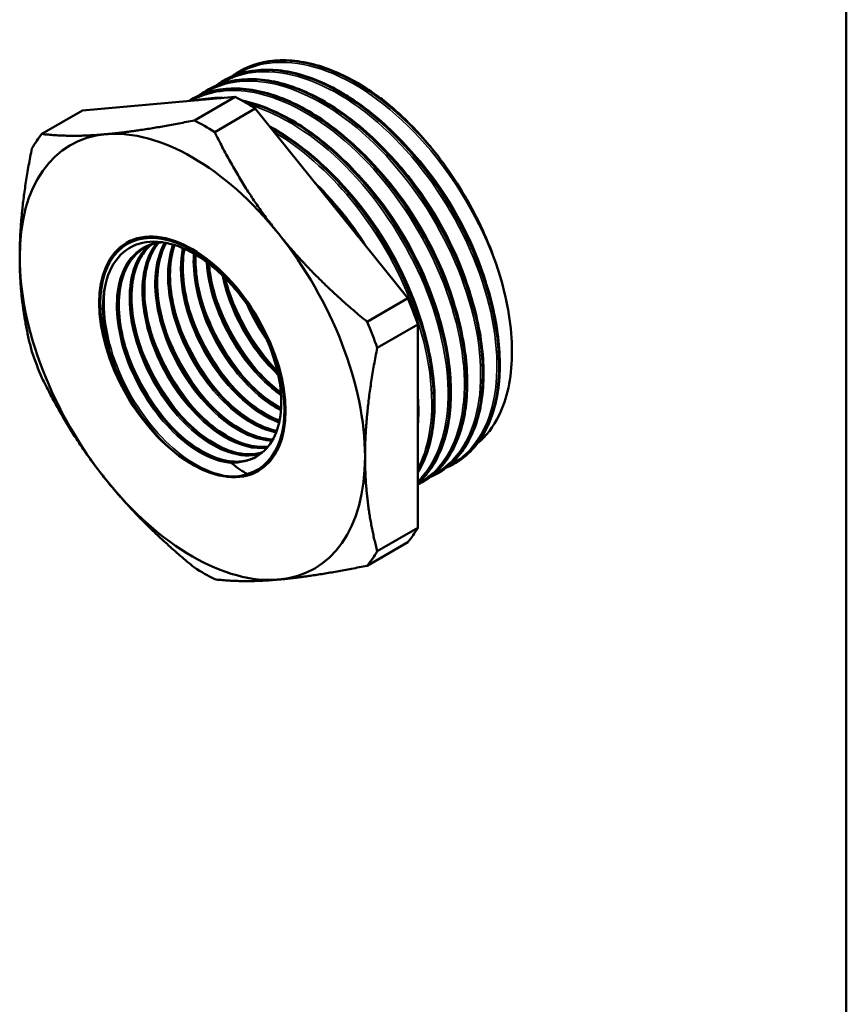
# Model space of a CAD drawing. Header units: millimetres. Extents: x -117 to 734, y -69 to 356.
# Tile 6 of 15: x 122 to 205, y 62 to 161. Entities that reach past the tile are written whole.
import ezdxf

# ---------------------------------------------------------------- set-up
doc = ezdxf.new("R2010")
doc.units = ezdxf.units.MM
for name, color, linetype, lineweight in [('Видимые тонкие (ГОСТ)', 7, 'Continuous', 35), ('Видимый контур (ГОСТ)', 7, 'Continuous', 50), ('Кромка (ГОСТ)', 7, 'Continuous', 50)]:
    doc.layers.add(name, color=color, linetype=linetype, lineweight=lineweight)

# ---------------------------------------------------------------- blocks, each defined once
blk = doc.blocks.new('Рамки ГОСТ_ граница 297x210')
at = {"layer": 'Кромка (ГОСТ)'}
blk.add_line((205, 5), (205, 292), dxfattribs=at)

msp = doc.modelspace()

# ---------------------------------------------------------------- linework, layer by layer
at = {"layer": 'Видимые тонкие (ГОСТ)'}
for points, knots in [([(170.393, 134.843), (169.103, 139.143), (166.779, 143.559), (163.859, 147.23), (160.985, 150.843), (157.55, 153.716), (154.188, 155.303), (150.879, 156.864), (147.657, 157.173), (145.1, 156.167), (144.634, 155.983), (144.189, 155.756), (143.77, 155.487)], [8.229071, 8.229071, 8.229071, 8.229071, 8.869986, 8.869986, 8.869986, 9.500887, 9.500887, 9.500887, 10.12193, 10.12193, 10.12193, 10.235322, 10.235322, 10.235322, 10.235322]), ([(165.207, 116.383), (167.086, 117.347), (168.506, 119.137), (169.274, 121.553), (170.214, 124.512), (170.172, 128.394), (169.145, 132.496), (168.118, 136.596), (166.111, 140.897), (163.476, 144.619), (160.842, 148.34), (157.591, 151.465), (154.299, 153.427), (151.008, 155.388), (147.691, 156.177), (144.934, 155.647), (143.918, 155.452), (142.979, 155.077), (142.137, 154.54)], [13.321997, 13.321997, 13.321997, 13.321997, 13.825585, 13.825585, 13.825585, 14.442257, 14.442257, 14.442257, 15.058765, 15.058765, 15.058765, 15.675111, 15.675111, 15.675111, 16.291299, 16.291299, 16.291299, 16.518508, 16.518508, 16.518508, 16.518508]), ([(162.016, 114.54), (162.892, 114.998), (163.668, 115.634), (164.319, 116.438), (166.014, 118.531), (166.846, 121.752), (166.659, 125.523), (166.472, 129.292), (165.265, 133.593), (163.245, 137.652), (161.225, 141.71), (158.401, 145.508), (155.267, 148.362), (152.134, 151.216), (148.704, 153.114), (145.581, 153.713), (143.22, 154.165), (141.042, 153.873), (139.259, 152.888)], [25.895474, 25.895474, 25.895474, 25.895474, 26.131197, 26.131197, 26.131197, 26.745147, 26.745147, 26.745147, 27.358991, 27.358991, 27.358991, 27.972733, 27.972733, 27.972733, 28.586375, 28.586375, 28.586375, 29.050213, 29.050213, 29.050213, 29.050213]), ([(163.57, 115.443), (164.99, 116.169), (166.153, 117.358), (166.962, 118.945), (168.271, 121.514), (168.649, 125.112), (168.016, 129.089), (167.384, 133.066), (165.745, 137.403), (163.383, 141.319), (161.022, 145.234), (157.949, 148.71), (154.705, 151.119), (151.462, 153.527), (148.062, 154.858), (145.104, 154.868), (143.389, 154.873), (141.826, 154.434), (140.503, 153.595)], [19.605182, 19.605182, 19.605182, 19.605182, 19.985268, 19.985268, 19.985268, 20.600431, 20.600431, 20.600431, 21.21546, 21.21546, 21.21546, 21.830356, 21.830356, 21.830356, 22.445125, 22.445125, 22.445125, 22.801693, 22.801693, 22.801693, 22.801693]), ([(162.019, 114.77), (163.782, 116.465), (164.844, 119.171), (165.023, 122.473), (165.216, 126.028), (164.384, 130.257), (162.666, 134.394), (160.949, 138.53), (158.355, 142.554), (155.34, 145.741), (152.327, 148.926), (148.907, 151.259), (145.683, 152.316), (145.487, 152.381), (145.292, 152.44), (145.098, 152.495)], [32.338522, 32.338522, 32.338522, 32.338522, 32.910613, 32.910613, 32.910613, 33.526576, 33.526576, 33.526576, 34.142239, 34.142239, 34.142239, 34.757615, 34.757615, 34.757615, 34.795006, 34.795006, 34.795006, 34.795006]), ([(162.014, 116.043), (162.511, 116.992), (162.884, 118.08), (163.118, 119.285), (163.766, 122.626), (163.336, 126.847), (161.9, 131.134), (160.508, 135.29), (158.178, 139.488), (155.321, 142.965), (152.989, 145.802), (150.315, 148.149), (147.624, 149.732)], [38.828659, 38.828659, 38.828659, 38.828659, 39.058199, 39.058199, 39.058199, 39.69504, 39.69504, 39.69504, 40.312492, 40.312492, 40.312492, 40.816445, 40.816445, 40.816445, 40.816445]), ([(169.195, 133.504), (169.092, 133.902), (168.98, 134.302), (168.859, 134.703), (167.666, 138.639), (165.547, 142.675), (162.887, 146.053), (162.026, 147.146), (161.11, 148.168), (160.159, 149.102)], [8.1679777, 8.1679777, 8.1679777, 8.1679777, 8.2320283, 8.2320283, 8.2320283, 8.8603737, 8.8603737, 8.8603737, 9.0635994, 9.0635994, 9.0635994, 9.0635994]), ([(167.555, 132.58), (167.467, 132.923), (167.371, 133.268), (167.268, 133.613), (166.101, 137.535), (164.01, 141.567), (161.373, 144.955), (160.469, 146.117), (159.502, 147.201), (158.496, 148.187)], [14.4522164, 14.4522164, 14.4522164, 14.4522164, 14.5074069, 14.5074069, 14.5074069, 15.1340164, 15.1340164, 15.1340164, 15.3488674, 15.3488674, 15.3488674, 15.3488674]), ([(165.921, 131.637), (165.871, 131.832), (165.818, 132.028), (165.763, 132.224), (164.666, 136.128), (162.642, 140.17), (160.054, 143.6), (159.06, 144.917), (157.985, 146.141), (156.861, 147.243)], [20.7354017, 20.7354017, 20.7354017, 20.7354017, 20.7668531, 20.7668531, 20.7668531, 21.3920422, 21.3920422, 21.3920422, 21.6320527, 21.6320527, 21.6320527, 21.6320527]), ([(164.287, 130.693), (164.255, 130.815), (164.223, 130.937), (164.189, 131.06), (163.121, 134.98), (161.11, 139.056), (158.521, 142.521), (157.499, 143.889), (156.389, 145.159), (155.226, 146.299)], [27.018587, 27.018587, 27.018587, 27.018587, 27.0382508, 27.0382508, 27.0382508, 27.6669987, 27.6669987, 27.6669987, 27.915238, 27.915238, 27.915238, 27.915238]), ([(162.653, 129.749), (162.64, 129.8), (162.626, 129.85), (162.613, 129.901), (161.584, 133.794), (159.618, 137.856), (157.069, 141.331), (155.997, 142.793), (154.824, 144.147), (153.592, 145.355)], [33.3017723, 33.3017723, 33.3017723, 33.3017723, 33.3098837, 33.3098837, 33.3098837, 33.935343, 33.935343, 33.935343, 34.1984233, 34.1984233, 34.1984233, 34.1984233]), ([(156.991, 138.079), (156.576, 138.75), (156.139, 139.406), (155.683, 140.044), (154.544, 141.637), (153.285, 143.109), (151.957, 144.411)], [40.084439, 40.084439, 40.084439, 40.084439, 40.1980649, 40.1980649, 40.1980649, 40.4816086, 40.4816086, 40.4816086, 40.4816086]), ([(143.331, 116.56), (141.525, 116.689), (139.413, 117.805), (137.515, 119.644), (135.617, 121.483), (133.952, 124.03), (132.933, 126.676), (131.914, 129.321), (131.55, 132.042), (131.941, 134.19), (132.332, 136.337), (133.475, 137.891), (135.106, 138.485), (135.459, 138.613), (135.834, 138.696), (136.226, 138.735)], [2.716311, 2.716311, 2.716311, 2.716311, 3.438102, 3.438102, 3.438102, 4.159767, 4.159767, 4.159767, 4.881308, 4.881308, 4.881308, 5.602726, 5.602726, 5.602726, 5.75886, 5.75886, 5.75886, 5.75886]), ([(146.176, 117.458), (145.237, 117.191), (144.142, 117.25), (142.986, 117.649), (141.057, 118.317), (138.973, 119.929), (137.245, 122.108), (135.512, 124.293), (134.154, 127.03), (133.508, 129.665), (132.863, 132.299), (132.937, 134.809), (133.724, 136.598), (134.028, 137.287), (134.436, 137.867), (134.93, 138.323)], [8.777716, 8.777716, 8.777716, 8.777716, 9.208015, 9.208015, 9.208015, 9.926277, 9.926277, 9.926277, 10.646869, 10.646869, 10.646869, 11.367348, 11.367348, 11.367348, 11.645064, 11.645064, 11.645064, 11.645064]), ([(146.856, 118.072), (145.605, 117.915), (144.139, 118.279), (142.661, 119.14), (140.68, 120.293), (138.693, 122.328), (137.189, 124.762), (135.685, 127.196), (134.678, 130.009), (134.42, 132.531), (134.164, 135.04), (134.654, 137.24), (135.782, 138.615)], [15.150489, 15.150489, 15.150489, 15.150489, 15.687909, 15.687909, 15.687909, 16.407629, 16.407629, 16.407629, 17.127245, 17.127245, 17.127245, 17.84323, 17.84323, 17.84323, 17.84323]), ([(147.374, 118.776), (145.838, 118.835), (144.063, 119.606), (142.377, 120.971), (140.428, 122.551), (138.617, 124.912), (137.389, 127.496), (136.161, 130.079), (135.528, 132.863), (135.652, 135.187), (135.725, 136.543), (136.056, 137.736), (136.605, 138.679)], [21.540217, 21.540217, 21.540217, 21.540217, 22.161757, 22.161757, 22.161757, 22.880587, 22.880587, 22.880587, 23.599324, 23.599324, 23.599324, 24.018806, 24.018806, 24.018806, 24.018806]), ([(147.787, 119.617), (145.997, 119.965), (143.984, 121.2), (142.205, 123.06), (140.354, 124.995), (138.774, 127.59), (137.853, 130.231), (136.933, 132.872), (136.681, 135.536), (137.169, 137.593), (137.243, 137.905), (137.334, 138.202), (137.441, 138.484)], [27.937978, 27.937978, 27.937978, 27.937978, 28.62798, 28.62798, 28.62798, 29.346016, 29.346016, 29.346016, 30.063969, 30.063969, 30.063969, 30.172808, 30.172808, 30.172808, 30.172808]), ([(148.094, 120.626), (147.867, 120.705), (147.638, 120.797), (147.407, 120.902), (145.416, 121.804), (143.334, 123.655), (141.687, 126.007), (140.051, 128.342), (138.858, 131.149), (138.411, 133.753), (138.138, 135.34), (138.144, 136.842), (138.414, 138.132)], [34.344288, 34.344288, 34.344288, 34.344288, 34.428877, 34.428877, 34.428877, 35.158364, 35.158364, 35.158364, 35.882727, 35.882727, 35.882727, 36.324242, 36.324242, 36.324242, 36.324242]), ([(148.276, 121.847), (147.775, 122.103), (147.27, 122.414), (146.77, 122.78), (144.794, 124.223), (142.906, 126.493), (141.576, 129.048), (140.246, 131.603), (139.485, 134.419), (139.489, 136.824), (139.489, 137.083), (139.498, 137.336), (139.516, 137.584)], [40.762497, 40.762497, 40.762497, 40.762497, 40.945257, 40.945257, 40.945257, 41.667391, 41.667391, 41.667391, 42.389268, 42.389268, 42.389268, 42.466859, 42.466859, 42.466859, 42.466859]), ([(148.288, 123.36), (147.641, 123.808), (147.001, 124.342), (146.384, 124.952), (144.5, 126.815), (142.858, 129.373), (141.865, 132.015), (141.263, 133.617), (140.902, 135.242), (140.804, 136.746)], [47.2, 47.2, 47.2, 47.2, 47.43565, 47.43565, 47.43565, 48.155654, 48.155654, 48.155654, 48.592099, 48.592099, 48.592099, 48.592099]), ([(148.016, 125.364), (147.397, 125.94), (146.797, 126.588), (146.236, 127.297), (144.508, 129.475), (143.152, 132.2), (142.504, 134.827), (142.455, 135.027), (142.41, 135.226), (142.369, 135.423)], [53.674906, 53.674906, 53.674906, 53.674906, 53.908436, 53.908436, 53.908436, 54.626698, 54.626698, 54.626698, 54.681228, 54.681228, 54.681228, 54.681228]), ([(144.051, 115.256), (142.21, 115.109), (139.973, 115.995), (137.872, 117.716), (135.771, 119.436), (133.823, 121.977), (132.489, 124.756), (131.156, 127.535), (130.449, 130.529), (130.543, 133.052), (130.566, 133.65), (130.633, 134.22), (130.743, 134.756)], [2.615728, 2.615728, 2.615728, 2.615728, 3.321784, 3.321784, 3.321784, 4.027713, 4.027713, 4.027713, 4.733517, 4.733517, 4.733517, 4.900797, 4.900797, 4.900797, 4.900797]), ([(147.922, 125.792), (146.985, 126.767), (146.106, 127.888), (145.335, 129.104), (144.212, 130.877), (143.328, 132.844), (142.769, 134.783)], [60.0431301, 60.0431301, 60.0431301, 60.0431301, 60.3735741, 60.3735741, 60.3735741, 60.8553251, 60.8553251, 60.8553251, 60.8553251]), ([(145.385, 124.276), (144.687, 124.997), (144.021, 125.799), (143.409, 126.664), (141.986, 128.672), (140.861, 131.005), (140.199, 133.301)], [47.4730542, 47.4730542, 47.4730542, 47.4730542, 47.718636, 47.718636, 47.718636, 48.2889545, 48.2889545, 48.2889545, 48.2889545]), ([(146.67, 125.018), (145.824, 125.893), (145.025, 126.886), (144.31, 127.963), (143.066, 129.839), (142.085, 131.956), (141.484, 134.042)], [53.7562395, 53.7562395, 53.7562395, 53.7562395, 54.0539411, 54.0539411, 54.0539411, 54.5721398, 54.5721398, 54.5721398, 54.5721398]), ([(144.1, 123.534), (143.604, 124.045), (143.125, 124.598), (142.669, 125.187), (140.994, 127.351), (139.656, 129.977), (138.913, 132.559)], [41.1898689, 41.1898689, 41.1898689, 41.1898689, 41.3643755, 41.3643755, 41.3643755, 42.0057692, 42.0057692, 42.0057692, 42.0057692]), ([(146.871, 128.907), (146.592, 129.301), (146.324, 129.709), (146.07, 130.129), (145.598, 130.911), (145.177, 131.73), (144.816, 132.565)], [60.2841381, 60.2841381, 60.2841381, 60.2841381, 60.4072684, 60.4072684, 60.4072684, 60.6368644, 60.6368644, 60.6368644, 60.6368644]), ([(142.815, 122.79), (142.607, 123.005), (142.402, 123.228), (142.2, 123.457), (140.268, 125.655), (138.668, 128.491), (137.778, 131.32), (137.726, 131.486), (137.676, 131.652), (137.629, 131.817)], [34.9066836, 34.9066836, 34.9066836, 34.9066836, 34.9800285, 34.9800285, 34.9800285, 35.6814081, 35.6814081, 35.6814081, 35.7225839, 35.7225839, 35.7225839, 35.7225839]), ([(140.247, 121.306), (140.245, 121.308), (140.243, 121.31), (140.241, 121.312), (138.246, 123.38), (136.531, 126.145), (135.502, 128.977), (135.337, 129.429), (135.191, 129.882), (135.062, 130.334)], [22.340313, 22.340313, 22.340313, 22.340313, 22.3410111, 22.3410111, 22.3410111, 23.0439397, 23.0439397, 23.0439397, 23.1562133, 23.1562133, 23.1562133, 23.1562133]), ([(141.531, 122.048), (141.416, 122.167), (141.302, 122.288), (141.189, 122.412), (139.227, 124.553), (137.574, 127.358), (136.621, 130.19), (136.521, 130.485), (136.429, 130.781), (136.345, 131.076)], [28.6234983, 28.6234983, 28.6234983, 28.6234983, 28.6640269, 28.6640269, 28.6640269, 29.3661366, 29.3661366, 29.3661366, 29.4393986, 29.4393986, 29.4393986, 29.4393986]), ([(139.418, 116.408), (137.269, 117.697), (135.128, 119.911), (133.499, 122.544), (132.113, 124.785), (131.108, 127.314), (130.648, 129.705)], [3.138807, 3.138807, 3.138807, 3.138807, 3.843657, 3.843657, 3.843657, 4.443338, 4.443338, 4.443338, 4.443338]), ([(138.963, 120.565), (137.1, 122.498), (135.474, 125.035), (134.431, 127.671), (134.179, 128.309), (133.961, 128.952), (133.779, 129.592)], [16.0571277, 16.0571277, 16.0571277, 16.0571277, 16.7140142, 16.7140142, 16.7140142, 16.873028, 16.873028, 16.873028, 16.873028]), ([(137.679, 119.824), (135.974, 121.596), (134.463, 123.869), (133.422, 126.266), (133.052, 127.12), (132.742, 127.988), (132.496, 128.851)], [9.7739424, 9.7739424, 9.7739424, 9.7739424, 10.3755469, 10.3755469, 10.3755469, 10.5898427, 10.5898427, 10.5898427, 10.5898427])]:
    msp.add_open_spline(points, degree=3, knots=knots, dxfattribs=at)
at = {"layer": 'Видимый контур (ГОСТ)'}
for p, q in [((144.123, 155.837), (144.137, 155.845)), ((142.489, 154.894), (142.502, 154.902)), ((143.681, 153.287), (128.384, 151.921)), ((139.603, 150.933), (143.681, 153.287)), ((140.854, 153.95), (140.868, 153.958)), ((139.22, 153.006), (139.233, 153.014)), ((141.63, 149.762), (145.708, 152.117)), ((161.005, 133.087), (145.708, 152.117)), ((124.306, 149.566), (128.384, 151.921)), ((156.927, 130.732), (161.005, 133.087)), ((157.94, 128.12), (162.019, 130.475)), ((162.019, 110.079), (162.019, 130.475)), ((165.726, 116.533), (165.739, 116.541)), ((164.091, 115.589), (164.105, 115.597)), ((162.457, 114.646), (162.471, 114.654)), ((157.94, 107.724), (162.019, 110.079)), ((156.927, 106.282), (161.005, 108.637))]:
    msp.add_line(p, q, dxfattribs=at)
for centre, major_axis, start_param, end_param in [((144.695, 130.279), (-13.75, 23.816), 5.445642, 5.549932), ((140.616, 127.924), (13.75, -23.816), 2.304049, 2.40834), ((139.391, 127.217), (-12.25, 21.218), 6.021386, 7.068583), ((140.616, 127.924), (-13.75, 23.816), 0.209654, 0.313945), ((139.391, 127.217), (-12.25, 21.218), 4.974188, 6.021386), ((155.671, 136.616), (-11.21, 19.416), 4.984897, 5.037686), ((139.391, 127.217), (-6.532, 11.314), 2.997149, 8.003997), ((139.391, 127.217), (-12.25, 21.218), 3.926991, 4.974188), ((139.391, 127.217), (12.25, -21.218), 3.926991, 4.974188), ((144.695, 130.279), (-13.75, 23.816), 4.398444, 4.502735), ((140.616, 127.924), (13.75, -23.816), 1.256852, 1.361142), ((140.616, 127.924), (-13.75, 23.816), 1.256852, 1.361142), ((139.877, 127.498), (5.937, -10.284), 6.236992, 6.295739), ((139.391, 127.217), (12.25, -21.218), 6.021386, 7.068583), ((139.391, 127.217), (12.25, -21.218), 4.974188, 6.021386), ((144.695, 130.279), (13.75, -23.816), 0.209654, 0.313945), ((140.616, 127.924), (13.75, -23.816), 0.209654, 0.313945), ((140.616, 127.924), (-13.75, 23.816), 2.304049, 2.40834)]:
    msp.add_ellipse(centre, major_axis=major_axis, ratio=0.57735, start_param=start_param, end_param=end_param, dxfattribs=at)
msp.add_ellipse((139.391, 127.217), major_axis=(-6.61, 11.449), ratio=0.57735, dxfattribs=at)
msp.add_ellipse((139.391, 127.217), major_axis=(-6.61, 11.449), ratio=0.57735, dxfattribs=at)
for points, knots in [([(143.8, 155.639), (145.84, 156.946), (148.464, 157.274), (151.308, 156.565), (154.49, 155.772), (157.933, 153.684), (161.034, 150.679), (161.867, 149.871), (162.676, 148.999), (163.45, 148.075)], [-10.238735, -10.238735, -10.238735, -10.238735, -9.690273, -9.690273, -9.690273, -9.076799, -9.076799, -9.076799, -8.911887, -8.911887, -8.911887, -8.911887]), ([(162.71, 148.954), (159.634, 152.395), (156.072, 154.962), (152.698, 156.157), (149.486, 157.295), (146.46, 157.183), (144.137, 155.845)], [2.681491, 2.681491, 2.681491, 2.681491, 3.319547, 3.319547, 3.319547, 3.926991, 3.926991, 3.926991, 3.926991]), ([(144.469, 156.026), (145.743, 156.682), (147.225, 156.999), (150.349, 156.913), (152.028, 156.521), (155.189, 155.189), (156.699, 154.314), (158.162, 153.235)], [0, 0, 0, 0, 0.714542, 0.714542, 1.420058, 1.420058, 2.036957, 2.036957, 2.036957, 2.036957]), ([(142.166, 154.696), (142.365, 154.825), (142.569, 154.944), (142.779, 155.053), (145.186, 156.31), (148.296, 156.294), (151.562, 155.015), (154.826, 153.736), (158.231, 151.202), (161.18, 147.87), (164.126, 144.54), (166.604, 140.43), (168.18, 136.276), (169.755, 132.125), (170.423, 127.951), (170.075, 124.501), (169.713, 120.913), (168.252, 118.128), (165.981, 116.688), (165.8, 116.573), (165.614, 116.466), (165.423, 116.368)], [-16.52192, -16.52192, -16.52192, -16.52192, -16.468313, -16.468313, -16.468313, -15.853735, -15.853735, -15.853735, -15.239694, -15.239694, -15.239694, -14.626145, -14.626145, -14.626145, -14.01304, -14.01304, -14.01304, -13.375396, -13.375396, -13.375396, -13.324505, -13.324505, -13.324505, -13.324505]), ([(165.739, 116.541), (167.853, 117.766), (169.323, 120.1), (169.898, 123.174), (170.509, 126.439), (170.107, 130.524), (168.755, 134.689), (167.403, 138.854), (165.107, 143.079), (162.27, 146.602), (159.434, 150.124), (156.07, 152.927), (152.771, 154.503), (149.473, 156.078), (146.257, 156.419), (143.688, 155.46), (143.276, 155.306), (142.88, 155.119), (142.504, 154.9)], [7.068583, 7.068583, 7.068583, 7.068583, 7.648452, 7.648452, 7.648452, 8.264441, 8.264441, 8.264441, 8.880265, 8.880265, 8.880265, 9.495925, 9.495925, 9.495925, 10.111425, 10.111425, 10.111425, 10.210176, 10.210176, 10.210176, 10.210176]), ([(142.834, 155.083), (144.109, 155.739), (145.591, 156.055), (148.715, 155.97), (150.394, 155.577), (152.818, 154.556), (153.563, 154.183), (154.682, 153.536), (155.059, 153.302), (155.622, 152.931), (155.81, 152.804), (156.091, 152.607), (156.185, 152.541), (156.559, 152.271), (156.839, 152.061), (157.954, 151.19), (158.781, 150.467), (161.213, 148.094), (162.768, 146.23), (165.463, 142.279), (166.645, 140.146), (168.519, 135.856), (169.236, 133.645), (170.125, 129.422), (170.307, 127.358), (170.121, 123.629), (169.749, 121.918), (168.498, 119.065), (167.603, 117.886), (166.352, 116.934), (166.195, 116.824), (166.034, 116.72)], [0, 0, 0, 0, 0.714542, 0.714542, 1.420058, 1.420058, 1.72876, 1.72876, 1.885608, 1.885608, 1.964303, 1.964303, 2.003663, 2.003663, 2.12178, 2.12178, 2.477122, 2.477122, 3.202046, 3.202046, 3.916348, 3.916348, 4.63071, 4.63071, 5.345598, 5.345598, 6.061611, 6.061611, 6.77699, 6.77699, 6.87682, 6.87682, 6.87682, 6.87682]), ([(140.534, 153.748), (141.21, 154.186), (141.948, 154.517), (142.74, 154.735), (145.412, 155.466), (148.683, 154.891), (151.98, 153.116), (155.276, 151.341), (158.583, 148.377), (161.32, 144.756), (164.057, 141.136), (166.212, 136.878), (167.412, 132.746), (168.611, 128.614), (168.85, 124.628), (168.096, 121.5), (167.406, 118.64), (165.889, 116.511), (163.788, 115.425)], [-22.805105, -22.805105, -22.805105, -22.805105, -22.622996, -22.622996, -22.622996, -22.009028, -22.009028, -22.009028, -21.395307, -21.395307, -21.395307, -20.781823, -20.781823, -20.781823, -20.168564, -20.168564, -20.168564, -19.60769, -19.60769, -19.60769, -19.60769]), ([(164.102, 115.601), (165.739, 116.553), (167.001, 118.155), (167.745, 120.27), (168.762, 123.161), (168.807, 126.997), (167.861, 131.086), (166.915, 135.175), (164.983, 139.498), (162.402, 143.279), (159.82, 147.058), (156.601, 150.277), (153.309, 152.355), (150.017, 154.432), (146.668, 155.36), (143.848, 154.967), (142.769, 154.816), (141.77, 154.472), (140.872, 153.952)], [13.351769, 13.351769, 13.351769, 13.351769, 13.801229, 13.801229, 13.801229, 14.415692, 14.415692, 14.415692, 15.030018, 15.030018, 15.030018, 15.644211, 15.644211, 15.644211, 16.258273, 16.258273, 16.258273, 16.493361, 16.493361, 16.493361, 16.493361]), ([(141.2, 154.139), (142.475, 154.795), (143.956, 155.112), (147.081, 155.026), (148.76, 154.633), (152.154, 153.204), (153.913, 152.14), (157.278, 149.484), (158.926, 147.858), (161.905, 144.258), (163.274, 142.24), (165.567, 138.072), (166.522, 135.871), (167.906, 131.56), (168.354, 129.398), (168.694, 125.378), (168.59, 123.472), (167.848, 120.149), (167.199, 118.692), (165.768, 116.84), (165.121, 116.241), (164.399, 115.777)], [0, 0, 0, 0, 0.714542, 0.714542, 1.420058, 1.420058, 2.134718, 2.134718, 2.850798, 2.850798, 3.565843, 3.565843, 4.280228, 4.280228, 4.994754, 4.994754, 5.710201, 5.710201, 6.42647, 6.42647, 6.873836, 6.873836, 6.873836, 6.873836]), ([(138.995, 152.86), (140.108, 153.556), (141.386, 153.972), (142.784, 154.078), (145.704, 154.299), (149.129, 153.164), (152.443, 150.887), (155.735, 148.626), (158.903, 145.249), (161.387, 141.369), (163.869, 137.492), (165.656, 133.131), (166.437, 129.075), (167.217, 125.023), (166.989, 121.294), (165.802, 118.566), (164.989, 116.697), (163.73, 115.304), (162.151, 114.486)], [-29.079984, -29.079984, -29.079984, -29.079984, -28.782782, -28.782782, -28.782782, -28.161817, -28.161817, -28.161817, -27.545084, -27.545084, -27.545084, -26.928707, -26.928707, -26.928707, -26.312672, -26.312672, -26.312672, -25.890876, -25.890876, -25.890876, -25.890876]), ([(162.467, 114.661), (163.58, 115.304), (164.523, 116.243), (165.241, 117.449), (166.685, 119.872), (167.218, 123.36), (166.735, 127.286), (166.253, 131.212), (164.757, 135.557), (162.504, 139.544), (160.252, 143.529), (157.254, 147.138), (154.034, 149.722), (150.814, 152.305), (147.387, 153.852), (144.352, 154.082), (142.45, 154.227), (140.707, 153.853), (139.237, 153.008)], [19.634954, 19.634954, 19.634954, 19.634954, 19.940071, 19.940071, 19.940071, 20.553301, 20.553301, 20.553301, 21.166425, 21.166425, 21.166425, 21.779444, 21.779444, 21.779444, 22.392361, 22.392361, 22.392361, 22.776547, 22.776547, 22.776547, 22.776547]), ([(139.566, 153.195), (140.84, 153.851), (142.322, 154.168), (145.446, 154.083), (147.125, 153.69), (150.52, 152.26), (152.278, 151.197), (155.644, 148.541), (157.292, 146.914), (160.271, 143.314), (161.639, 141.296), (163.933, 137.129), (164.887, 134.927), (166.272, 130.617), (166.719, 128.454), (167.059, 124.435), (166.955, 122.528), (166.213, 119.206), (165.564, 117.748), (164.133, 115.896), (163.487, 115.298), (162.765, 114.833)], [0, 0, 0, 0, 0.714542, 0.714542, 1.420058, 1.420058, 2.134718, 2.134718, 2.850798, 2.850798, 3.565843, 3.565843, 4.280228, 4.280228, 4.994754, 4.994754, 5.710201, 5.710201, 6.42647, 6.42647, 6.873836, 6.873836, 6.873836, 6.873836]), ([(139.823, 152.943), (140.597, 153.124), (141.415, 153.205), (142.316, 153.18), (142.372, 153.178), (142.429, 153.175)], [0.3308306, 0.3308306, 0.3308306, 0.3308306, 0.714542, 0.714542, 0.7400918, 0.7400918, 0.7400918, 0.7400918]), ([(144.347, 152.93), (145.274, 152.737), (146.224, 152.437), (148.886, 151.316), (150.644, 150.253), (154.009, 147.597), (155.657, 145.97), (158.636, 142.37), (160.005, 140.353), (162.298, 136.185), (163.253, 133.984), (164.637, 129.673), (165.085, 127.511), (165.425, 123.491), (165.321, 121.585), (164.579, 118.262), (163.93, 116.804), (162.736, 115.259), (162.391, 114.89), (162.019, 114.562)], [1.021379, 1.021379, 1.021379, 1.021379, 1.420058, 1.420058, 2.134718, 2.134718, 2.850798, 2.850798, 3.565843, 3.565843, 4.280228, 4.280228, 4.994754, 4.994754, 5.710201, 5.710201, 6.42647, 6.42647, 6.681351, 6.681351, 6.681351, 6.681351]), ([(162.018, 114.565), (162.284, 114.8), (162.536, 115.057), (162.772, 115.334), (164.521, 117.39), (165.407, 120.597), (165.261, 124.376), (165.116, 128.152), (163.939, 132.48), (161.934, 136.58), (159.93, 140.677), (157.106, 144.526), (153.959, 147.433), (150.89, 150.269), (147.526, 152.194), (144.434, 152.881)], [26.033172, 26.033172, 26.033172, 26.033172, 26.116287, 26.116287, 26.116287, 26.731991, 26.731991, 26.731991, 27.347375, 27.347375, 27.347375, 27.962453, 27.962453, 27.962453, 28.562406, 28.562406, 28.562406, 28.562406]), ([(144.467, 152.861), (147.115, 152.259), (149.959, 150.767), (152.646, 148.558), (155.858, 145.919), (158.83, 142.266), (161.043, 138.257), (163.256, 134.249), (164.699, 129.904), (165.126, 126.001), (165.553, 122.098), (164.961, 118.656), (163.467, 116.292), (163.05, 115.632), (162.563, 115.058), (162.016, 114.573)], [-34.842609, -34.842609, -34.842609, -34.842609, -34.329253, -34.329253, -34.329253, -33.715683, -33.715683, -33.715683, -33.10223, -33.10223, -33.10223, -32.488889, -32.488889, -32.488889, -32.31779, -32.31779, -32.31779, -32.31779]), ([(147.152, 150.321), (148.34, 149.684), (149.534, 148.896), (152.375, 146.653), (154.023, 145.027), (157.002, 141.427), (158.37, 139.409), (160.664, 135.242), (161.618, 133.04), (163.003, 128.73), (163.45, 126.567), (163.79, 122.548), (163.687, 120.641), (163.035, 117.725), (162.596, 116.586), (162.019, 115.613)], [1.642938, 1.642938, 1.642938, 1.642938, 2.134718, 2.134718, 2.850798, 2.850798, 3.565843, 3.565843, 4.280228, 4.280228, 4.994754, 4.994754, 5.710201, 5.710201, 6.251228, 6.251228, 6.251228, 6.251228]), ([(162.014, 115.646), (162.85, 117.085), (163.385, 118.876), (163.569, 120.918), (163.882, 124.392), (163.178, 128.577), (161.574, 132.725), (159.932, 136.967), (157.354, 141.15), (154.309, 144.49), (152.108, 146.903), (149.672, 148.868), (147.24, 150.208)], [32.513092, 32.513092, 32.513092, 32.513092, 32.873442, 32.873442, 32.873442, 33.486287, 33.486287, 33.486287, 34.113211, 34.113211, 34.113211, 34.566138, 34.566138, 34.566138, 34.566138]), ([(147.262, 150.178), (149.277, 149.064), (151.294, 147.526), (153.175, 145.652), (156.26, 142.581), (158.966, 138.622), (160.819, 134.49), (162.672, 130.359), (163.665, 126.074), (163.628, 122.407), (163.602, 119.758), (163.039, 117.44), (162.015, 115.66)], [-40.847086, -40.847086, -40.847086, -40.847086, -40.471966, -40.471966, -40.471966, -39.857076, -39.857076, -39.857076, -39.242332, -39.242332, -39.242332, -38.798251, -38.798251, -38.798251, -38.798251]), ([(170.393, 134.843), (169.75, 137.121), (168.824, 139.431), (166.468, 143.948), (165.041, 146.121), (163.45, 148.075)], [-1.531056, -1.531056, -1.531056, -1.531056, -0.774855, -0.774855, 0, 0, 0, 0]), ([(151.637, 144.741), (152.412, 143.971), (153.164, 143.146), (154.814, 141.152), (155.701, 139.937), (156.516, 138.672)], [2.5070989, 2.5070989, 2.5070989, 2.5070989, 2.8507984, 2.8507984, 3.2997687, 3.2997687, 3.2997687, 3.2997687]), ([(155.954, 139.368), (155.417, 140.163), (154.852, 140.936), (154.263, 141.678), (153.579, 142.54), (152.863, 143.36), (152.124, 144.132)], [40.1554536, 40.1554536, 40.1554536, 40.1554536, 40.2842152, 40.2842152, 40.2842152, 40.4337811, 40.4337811, 40.4337811, 40.4337811]), ([(152.241, 143.989), (152.628, 143.58), (153.009, 143.157), (153.382, 142.722), (154.244, 141.715), (155.063, 140.642), (155.828, 139.522)], [-46.7081662, -46.7081662, -46.7081662, -46.7081662, -46.6295031, -46.6295031, -46.6295031, -46.4474569, -46.4474569, -46.4474569, -46.4474569]), ([(148.265, 121.704), (148.378, 122.901), (148.272, 124.242), (147.633, 127.057), (147.106, 128.503), (145.691, 131.32), (144.815, 132.664), (142.819, 135.068), (141.718, 136.102), (139.428, 137.72), (138.262, 138.283), (136.016, 138.854), (134.959, 138.851), (133.092, 138.269), (132.303, 137.691), (131.1, 136.023), (130.7, 134.945), (130.348, 132.423), (130.403, 131), (130.966, 127.989), (131.472, 126.428), (132.666, 123.827), (133.251, 122.781), (133.909, 121.797)], [-5.393182, -5.393182, -5.393182, -5.393182, -4.919053, -4.919053, -4.444799, -4.444799, -3.966621, -3.966621, -3.484519, -3.484519, -2.998494, -2.998494, -2.508547, -2.508547, -2.014678, -2.014678, -1.516889, -1.516889, -1.015179, -1.015179, -0.509549, -0.509549, -0.150912, -0.150912, -0.150912, -0.150912]), ([(134.778, 138.252), (134.336, 138.03), (133.935, 137.734), (133.586, 137.365), (132.368, 136.076), (131.793, 133.912), (131.989, 131.4), (132.183, 128.916), (133.13, 126.112), (134.588, 123.661), (136.071, 121.169), (138.069, 119.063), (140.073, 117.862), (142.077, 116.66), (144.066, 116.374), (145.534, 117.066)], [-5.530365, -5.530365, -5.530365, -5.530365, -5.321379, -5.321379, -5.321379, -4.591631, -4.591631, -4.591631, -3.869832, -3.869832, -3.869832, -3.13611, -3.13611, -3.13611, -2.402388, -2.402388, -2.402388, -2.402388]), ([(135.247, 138.457), (134.19, 137.56), (133.5, 136.109), (133.299, 134.313), (133.048, 132.08), (133.554, 129.333), (134.682, 126.73), (135.808, 124.129), (137.545, 121.694), (139.461, 120.004), (141.375, 118.316), (143.451, 117.387), (145.179, 117.432), (145.623, 117.444), (146.042, 117.52), (146.432, 117.656)], [-11.675871, -11.675871, -11.675871, -11.675871, -11.095386, -11.095386, -11.095386, -10.373666, -10.373666, -10.373666, -9.6528, -9.6528, -9.6528, -8.932711, -8.932711, -8.932711, -8.747654, -8.747654, -8.747654, -8.747654]), ([(146.439, 117.658), (146.231, 117.586), (146.015, 117.532), (145.79, 117.495), (144.146, 117.227), (142.095, 117.935), (140.145, 119.454), (138.194, 120.972), (136.362, 123.289), (135.103, 125.851), (133.844, 128.412), (133.169, 131.196), (133.253, 133.537), (133.331, 135.683), (134.046, 137.439), (135.252, 138.461)], [15.031867, 15.031867, 15.031867, 15.031867, 15.130449, 15.130449, 15.130449, 15.85248, 15.85248, 15.85248, 16.574397, 16.574397, 16.574397, 17.296201, 17.296201, 17.296201, 17.958068, 17.958068, 17.958068, 17.958068]), ([(135.255, 138.463), (134.794, 138.072), (134.401, 137.57), (133.711, 136.232), (133.455, 135.325), (133.245, 133.344), (133.282, 132.247), (133.635, 129.994), (133.955, 128.809), (134.83, 126.493), (135.398, 125.333), (136.707, 123.184), (137.464, 122.168), (139.069, 120.404), (139.936, 119.635), (141.663, 118.437), (142.546, 117.992), (144.209, 117.473), (145.011, 117.392), (145.972, 117.525), (146.213, 117.581), (146.443, 117.659)], [0.088769, 0.088769, 0.088769, 0.088769, 0.395653, 0.395653, 0.780534, 0.780534, 1.15876, 1.15876, 1.536223, 1.536223, 1.91451, 1.91451, 2.293275, 2.293275, 2.671906, 2.671906, 3.049793, 3.049793, 3.426987, 3.426987, 3.559531, 3.559531, 3.559531, 3.559531]), ([(146.987, 118.228), (146.532, 118.161), (146.048, 118.165), (145.542, 118.242), (143.707, 118.524), (141.609, 119.777), (139.765, 121.707), (137.922, 123.637), (136.35, 126.227), (135.44, 128.859), (134.531, 131.491), (134.291, 134.142), (134.792, 136.18), (135.033, 137.162), (135.444, 137.998), (135.995, 138.65)], [21.426009, 21.426009, 21.426009, 21.426009, 21.624719, 21.624719, 21.624719, 22.345766, 22.345766, 22.345766, 23.066709, 23.066709, 23.066709, 23.787551, 23.787551, 23.787551, 24.134738, 24.134738, 24.134738, 24.134738]), ([(135.987, 138.649), (135.571, 138.16), (135.233, 137.567), (134.991, 136.882), (134.322, 134.995), (134.376, 132.433), (135.127, 129.806), (135.878, 127.18), (137.319, 124.511), (139.091, 122.434), (140.862, 120.359), (142.949, 118.893), (144.837, 118.383), (145.596, 118.178), (146.32, 118.127), (146.982, 118.224)], [-17.852558, -17.852558, -17.852558, -17.852558, -17.591034, -17.591034, -17.591034, -16.870583, -16.870583, -16.870583, -16.150511, -16.150511, -16.150511, -15.430798, -15.430798, -15.430798, -15.141774, -15.141774, -15.141774, -15.141774]), ([(135.999, 138.658), (135.765, 138.378), (135.557, 138.063), (134.995, 136.973), (134.739, 136.067), (134.529, 134.085), (134.567, 132.989), (134.92, 130.735), (135.239, 129.55), (136.114, 127.234), (136.682, 126.075), (137.991, 123.925), (138.748, 122.909), (140.353, 121.146), (141.22, 120.377), (142.947, 119.178), (143.83, 118.733), (145.489, 118.216), (146.287, 118.135), (146.995, 118.23)], [0.216859, 0.216859, 0.216859, 0.216859, 0.395653, 0.395653, 0.780534, 0.780534, 1.15876, 1.15876, 1.536223, 1.536223, 1.91451, 1.91451, 2.293275, 2.293275, 2.671906, 2.671906, 3.049793, 3.049793, 3.425025, 3.425025, 3.425025, 3.425025]), ([(136.427, 138.712), (136.296, 138.701), (136.167, 138.686), (135.59, 138.591), (135.165, 138.454), (134.776, 138.257)], [3.3674815, 3.3674815, 3.3674815, 3.3674815, 3.4304545, 3.4304545, 3.6554685, 3.6554685, 3.6554685, 3.6554685]), ([(147.458, 118.93), (146.755, 118.953), (146.002, 119.122), (145.229, 119.44), (143.289, 120.237), (141.235, 121.962), (139.572, 124.208), (137.91, 126.454), (136.654, 129.2), (136.118, 131.793), (135.582, 134.385), (135.772, 136.803), (136.653, 138.47), (136.686, 138.533), (136.72, 138.594), (136.755, 138.655)], [27.823262, 27.823262, 27.823262, 27.823262, 28.110519, 28.110519, 28.110519, 28.830678, 28.830678, 28.830678, 29.550745, 29.550745, 29.550745, 30.27072, 30.27072, 30.27072, 30.297818, 30.297818, 30.297818, 30.297818]), ([(136.749, 138.656), (135.917, 137.21), (135.62, 135.158), (135.919, 132.887), (136.255, 130.338), (137.34, 127.535), (138.898, 125.153), (140.455, 122.772), (142.469, 120.832), (144.441, 119.797), (145.486, 119.248), (146.514, 118.955), (147.454, 118.924)], [-24.015876, -24.015876, -24.015876, -24.015876, -23.370556, -23.370556, -23.370556, -22.646385, -22.646385, -22.646385, -21.922749, -21.922749, -21.922749, -21.53899, -21.53899, -21.53899, -21.53899]), ([(136.768, 138.652), (136.732, 138.589), (136.697, 138.525), (136.279, 137.715), (136.023, 136.808), (135.813, 134.827), (135.851, 133.73), (136.204, 131.477), (136.523, 130.292), (137.398, 127.976), (137.966, 126.816), (139.275, 124.667), (140.033, 123.651), (141.637, 121.887), (142.504, 121.118), (144.232, 119.919), (145.114, 119.475), (146.471, 119.052), (146.983, 118.959), (147.469, 118.938)], [0.361719, 0.361719, 0.361719, 0.361719, 0.395653, 0.395653, 0.780534, 0.780534, 1.15876, 1.15876, 1.536223, 1.536223, 1.91451, 1.91451, 2.293275, 2.293275, 2.671906, 2.671906, 3.049793, 3.049793, 3.287724, 3.287724, 3.287724, 3.287724]), ([(137.591, 138.436), (137.326, 137.718), (137.16, 136.904), (137.107, 136.018), (136.967, 133.718), (137.582, 130.954), (138.792, 128.383), (140.001, 125.813), (141.794, 123.457), (143.728, 121.876), (145.097, 120.757), (146.528, 120.032), (147.842, 119.768)], [-30.167142, -30.167142, -30.167142, -30.167142, -29.889933, -29.889933, -29.889933, -29.170222, -29.170222, -29.170222, -28.450683, -28.450683, -28.450683, -27.941173, -27.941173, -27.941173, -27.941173]), ([(147.844, 119.779), (146.908, 119.966), (145.913, 120.384), (144.921, 121.021), (142.958, 122.284), (141.027, 124.398), (139.603, 126.862), (138.18, 129.326), (137.277, 132.119), (137.123, 134.577), (137.033, 136.018), (137.201, 137.337), (137.6, 138.433)], [34.225501, 34.225501, 34.225501, 34.225501, 34.588718, 34.588718, 34.588718, 35.308086, 35.308086, 35.308086, 36.027372, 36.027372, 36.027372, 36.449092, 36.449092, 36.449092, 36.449092]), ([(137.616, 138.431), (137.414, 137.861), (137.273, 137.227), (137.097, 135.568), (137.135, 134.472), (137.488, 132.218), (137.807, 131.033), (138.683, 128.717), (139.25, 127.557), (140.559, 125.408), (141.317, 124.392), (142.921, 122.629), (143.788, 121.86), (145.516, 120.661), (146.398, 120.216), (147.441, 119.891), (147.649, 119.837), (147.854, 119.794)], [0.519881, 0.519881, 0.519881, 0.519881, 0.780534, 0.780534, 1.15876, 1.15876, 1.536223, 1.536223, 1.91451, 1.91451, 2.293275, 2.293275, 2.671906, 2.671906, 3.049793, 3.049793, 3.145076, 3.145076, 3.145076, 3.145076]), ([(145.816, 117.214), (144.457, 116.433), (142.587, 116.551), (140.653, 117.552), (138.684, 118.571), (136.667, 120.495), (135.103, 122.865), (133.54, 125.236), (132.443, 128.031), (132.091, 130.581), (131.738, 133.13), (132.134, 135.412), (133.194, 136.881), (133.577, 137.412), (134.046, 137.836), (134.582, 138.144)], [8.6396, 8.6396, 8.6396, 8.6396, 9.34994, 9.34994, 9.34994, 10.072929, 10.072929, 10.072929, 10.795795, 10.795795, 10.795795, 11.518537, 11.518537, 11.518537, 11.779995, 11.779995, 11.779995, 11.779995]), ([(134.387, 138.033), (133.745, 137.613), (133.205, 137), (132.427, 135.491), (132.171, 134.584), (131.961, 132.602), (131.998, 131.506), (132.351, 129.252), (132.67, 128.067), (133.546, 125.751), (134.114, 124.592), (135.422, 122.443), (136.18, 121.426), (137.784, 119.663), (138.651, 118.894), (140.379, 117.695), (141.262, 117.25), (142.925, 116.732), (143.727, 116.651), (144.869, 116.809), (145.273, 116.933), (145.64, 117.119)], [0, 0, 0, 0, 0.395653, 0.395653, 0.780534, 0.780534, 1.15876, 1.15876, 1.536223, 1.536223, 1.91451, 1.91451, 2.293275, 2.293275, 2.671906, 2.671906, 3.049793, 3.049793, 3.426987, 3.426987, 3.655494, 3.655494, 3.655494, 3.655494]), ([(148.13, 120.8), (146.861, 121.261), (145.528, 122.109), (144.279, 123.277), (142.371, 125.06), (140.676, 127.572), (139.621, 130.206), (138.565, 132.839), (138.158, 135.57), (138.51, 137.742), (138.528, 137.851), (138.547, 137.959), (138.569, 138.066)], [40.635412, 40.635412, 40.635412, 40.635412, 41.110354, 41.110354, 41.110354, 41.835942, 41.835942, 41.835942, 42.561236, 42.561236, 42.561236, 42.597787, 42.597787, 42.597787, 42.597787]), ([(138.559, 138.07), (138.173, 136.141), (138.402, 133.726), (139.202, 131.31), (140.074, 128.675), (141.617, 126.063), (143.445, 124.095), (144.922, 122.507), (146.573, 121.35), (148.129, 120.786)], [-36.315891, -36.315891, -36.315891, -36.315891, -35.654395, -35.654395, -35.654395, -34.933134, -34.933134, -34.933134, -34.350995, -34.350995, -34.350995, -34.350995]), ([(138.599, 138.052), (138.551, 137.806), (138.513, 137.552), (138.381, 136.309), (138.419, 135.213), (138.772, 132.96), (139.091, 131.774), (139.967, 129.458), (140.535, 128.299), (141.843, 126.15), (142.601, 125.133), (144.205, 123.37), (145.072, 122.601), (146.671, 121.492), (147.418, 121.094), (148.137, 120.827)], [0.6803, 0.6803, 0.6803, 0.6803, 0.780534, 0.780534, 1.15876, 1.15876, 1.536223, 1.536223, 1.91451, 1.91451, 2.293275, 2.293275, 2.671906, 2.671906, 2.993129, 2.993129, 2.993129, 2.993129]), ([(148.291, 122.038), (146.729, 122.867), (145.138, 124.243), (143.775, 125.974), (142.054, 128.158), (140.711, 130.889), (140.084, 133.51), (139.751, 134.901), (139.62, 136.255), (139.692, 137.483)], [47.057308, 47.057308, 47.057308, 47.057308, 47.630469, 47.630469, 47.630469, 48.353588, 48.353588, 48.353588, 48.737201, 48.737201, 48.737201, 48.737201]), ([(139.68, 137.489), (139.622, 136.533), (139.686, 135.499), (139.878, 134.429), (140.34, 131.843), (141.538, 129.065), (143.169, 126.762), (144.657, 124.661), (146.492, 122.972), (148.29, 122.023)], [-42.455427, -42.455427, -42.455427, -42.455427, -42.156011, -42.156011, -42.156011, -41.432638, -41.432638, -41.432638, -40.772749, -40.772749, -40.772749, -40.772749]), ([(139.726, 137.462), (139.685, 136.634), (139.737, 135.741), (140.056, 133.701), (140.375, 132.516), (141.251, 130.2), (141.819, 129.04), (143.128, 126.891), (143.885, 125.875), (145.49, 124.112), (146.356, 123.342), (147.577, 122.496), (147.936, 122.275), (148.293, 122.083)], [0.852282, 0.852282, 0.852282, 0.852282, 1.15876, 1.15876, 1.536223, 1.536223, 1.91451, 1.91451, 2.293275, 2.293275, 2.671906, 2.671906, 2.827611, 2.827611, 2.827611, 2.827611]), ([(140.978, 136.616), (141.146, 134.47), (141.86, 132.086), (142.997, 129.895), (144.32, 127.345), (146.202, 125.079), (148.173, 123.643), (148.206, 123.618), (148.24, 123.594), (148.273, 123.57)], [-48.57639, -48.57639, -48.57639, -48.57639, -47.952754, -47.952754, -47.952754, -47.227165, -47.227165, -47.227165, -47.214846, -47.214846, -47.214846, -47.214846]), ([(148.272, 123.588), (146.56, 124.819), (144.902, 126.667), (143.622, 128.803), (142.158, 131.247), (141.201, 134.047), (140.995, 136.534), (140.993, 136.558), (140.991, 136.582), (140.99, 136.606)], [53.49966, 53.49966, 53.49966, 53.49966, 54.129973, 54.129973, 54.129973, 54.851024, 54.851024, 54.851024, 54.857923, 54.857923, 54.857923, 54.857923]), ([(141.043, 136.564), (141.071, 136.237), (141.112, 135.904), (141.341, 134.442), (141.66, 133.257), (142.535, 130.941), (143.103, 129.782), (144.412, 127.633), (145.169, 126.616), (146.7, 124.934), (147.482, 124.226), (148.267, 123.654)], [1.046214, 1.046214, 1.046214, 1.046214, 1.15876, 1.15876, 1.536223, 1.536223, 1.91451, 1.91451, 2.293275, 2.293275, 2.637062, 2.637062, 2.637062, 2.637062]), ([(142.591, 135.209), (142.739, 134.548), (142.93, 133.878), (143.165, 133.21), (144.087, 130.585), (145.666, 128.009), (147.51, 126.095), (147.655, 125.944), (147.803, 125.797), (147.952, 125.654)], [-54.6573556, -54.6573556, -54.6573556, -54.6573556, -54.4743898, -54.4743898, -54.4743898, -53.7550217, -53.7550217, -53.7550217, -53.6981216, -53.6981216, -53.6981216, -53.6981216]), ([(147.947, 125.678), (146.307, 127.267), (144.831, 129.38), (143.811, 131.638), (143.282, 132.808), (142.877, 134.013), (142.611, 135.191)], [59.9835301, 59.9835301, 59.9835301, 59.9835301, 60.6124244, 60.6124244, 60.6124244, 60.9383019, 60.9383019, 60.9383019, 60.9383019]), ([(142.684, 135.114), (142.862, 134.361), (143.096, 133.595), (143.819, 131.683), (144.387, 130.523), (145.696, 128.374), (146.453, 127.358), (147.473, 126.237), (147.695, 126.006), (147.921, 125.785)], [1.290349, 1.290349, 1.290349, 1.290349, 1.536223, 1.536223, 1.91451, 1.91451, 2.293275, 2.293275, 2.395929, 2.395929, 2.395929, 2.395929]), ([(167.97, 118.521), (168.858, 119.25), (169.595, 120.205), (170.969, 123.02), (171.407, 125.06), (171.491, 129.683), (171.132, 132.224), (170.393, 134.843)], [-2.334248, -2.334248, -2.334248, -2.334248, -1.732533, -1.732533, -0.868761, -0.868761, 0, 0, 0, 0]), ([(145.889, 117.257), (146.564, 117.665), (147.114, 118.263), (147.917, 119.784), (148.168, 120.686), (148.265, 121.704)], [-0.8128862, -0.8128862, -0.8128862, -0.8128862, -0.402406, -0.402406, 0, 0, 0, 0]), ([(139.418, 116.408), (138.463, 116.956), (137.512, 117.677), (135.773, 119.338), (135.154, 120.088), (134.777, 120.581)], [0, 0, 0, 0, 0.404976, 0.404976, 0.7774177, 0.7774177, 0.7774177, 0.7774177]), ([(143.331, 116.56), (143.33, 116.561), (143.329, 116.562), (143.328, 116.563), (143.327, 116.564), (143.327, 116.566), (143.327, 116.566), (143.326, 116.567), (143.326, 116.568), (143.327, 116.569), (143.327, 116.569), (143.327, 116.57), (143.328, 116.571), (143.329, 116.573), (143.33, 116.573), (143.335, 116.577), (143.341, 116.579), (143.37, 116.588), (143.407, 116.593), (143.558, 116.607), (143.718, 116.615), (144.334, 116.677), (144.919, 116.773), (145.534, 117.066)], [-0.6353754, -0.6353754, -0.6353754, -0.6353754, -0.6290277, -0.6290277, -0.6243888, -0.6243888, -0.6218827, -0.6218827, -0.6199182, -0.6199182, -0.6177751, -0.6177751, -0.6145485, -0.6145485, -0.6079498, -0.6079498, -0.5854719, -0.5854719, -0.5147027, -0.5147027, -0.3531334, -0.3531334, 0, 0, 0, 0]), ([(144.915, 115.478), (144.666, 115.6), (144.414, 115.747), (143.884, 116.103), (143.607, 116.317), (143.331, 116.56)], [-0.2982653, -0.2982653, -0.2982653, -0.2982653, -0.1551485, -0.1551485, 0, 0, 0, 0]), ([(144.051, 115.256), (143.675, 115.196), (143.058, 115.156), (141.322, 115.49), (140.372, 115.86), (139.418, 116.408)], [0, 0, 0, 0, 0.1892946, 0.1892946, 0.3951524, 0.3951524, 0.3951524, 0.3951524])]:
    msp.add_open_spline(points, degree=3, knots=knots, dxfattribs=at)
for points in [[(143.34, 155.321), (143.49, 155.433), (143.643, 155.539), (143.8, 155.64)], [(141.705, 154.377), (141.855, 154.489), (142.009, 154.596), (142.166, 154.697)], [(142.29, 153.16), (141.437, 153.188), (140.618, 153.113), (139.844, 152.937)], [(139.88, 152.941), (140.622, 153.107), (141.405, 153.18), (142.22, 153.156)], [(140.071, 153.433), (140.221, 153.545), (140.374, 153.652), (140.531, 153.753)], [(162.71, 148.954), (160.533, 151.456), (158.7, 152.844), (158.162, 153.236)], [(145.461, 131.592), (145.742, 131.034), (146.049, 130.486), (146.378, 129.957)], [(146.303, 130.109), (146.036, 130.545), (145.784, 130.993), (145.549, 131.449)], [(162.019, 123.173), (162.081, 122.221), (162.081, 121.296), (162.019, 120.412)], [(134.777, 120.581), (134.475, 120.974), (134.185, 121.381), (133.909, 121.797)], [(165.423, 116.368), (165.248, 116.278), (165.069, 116.195), (164.886, 116.119)], [(144.915, 115.478), (144.64, 115.378), (144.351, 115.304), (144.051, 115.256)], [(163.789, 115.424), (163.614, 115.334), (163.435, 115.251), (163.251, 115.175)], [(162.154, 114.48), (162.109, 114.457), (162.064, 114.435), (162.019, 114.413)]]:
    msp.add_open_spline(points, degree=3, dxfattribs=at)
for points, weights in [([(130.729, 149.542), (134.333, 149.864), (139.603, 150.933)], [1, 1.03618555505, 1.01173739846]), ([(124.306, 149.566), (127.126, 149.22), (130.729, 149.542)], [1.01173739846, 1.03618555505, 1]), ([(141.63, 149.762), (144.45, 144.023), (148.054, 139.54)], [1.01173739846, 1.03618555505, 1]), ([(122.067, 137.219), (122.067, 142.024), (123.292, 148.124)], [1, 1.03618555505, 1.01173739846]), ([(148.054, 139.54), (151.657, 135.057), (156.927, 130.732)], [1, 1.03618555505, 1.01173739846]), ([(123.292, 127.728), (122.067, 132.414), (122.067, 137.219)], [1.01173739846, 1.03618555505, 1]), ([(157.94, 128.12), (156.716, 122.02), (156.716, 117.215)], [1.01173739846, 1.03618555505, 1]), ([(130.729, 114.894), (127.126, 119.377), (124.306, 125.116)], [1, 1.03618555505, 1.01173739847]), ([(156.716, 117.215), (156.716, 112.41), (157.94, 107.724)], [1, 1.03618555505, 1.01173739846]), ([(139.603, 106.086), (134.333, 110.411), (130.729, 114.894)], [1.01173739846, 1.03618555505, 1]), ([(156.927, 106.282), (151.657, 105.214), (148.054, 104.892)], [1.01173739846, 1.03618555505, 1]), ([(148.054, 104.892), (144.45, 104.57), (141.63, 104.916)], [1, 1.03618555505, 1.01173739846])]:
    msp.add_rational_spline(points, weights, degree=2, dxfattribs=at)

# ---------------------------------------------------------------- block references
msp.add_blockref('Рамки ГОСТ_ граница 297x210', (0, 0))

doc.saveas('drawing.dxf')
